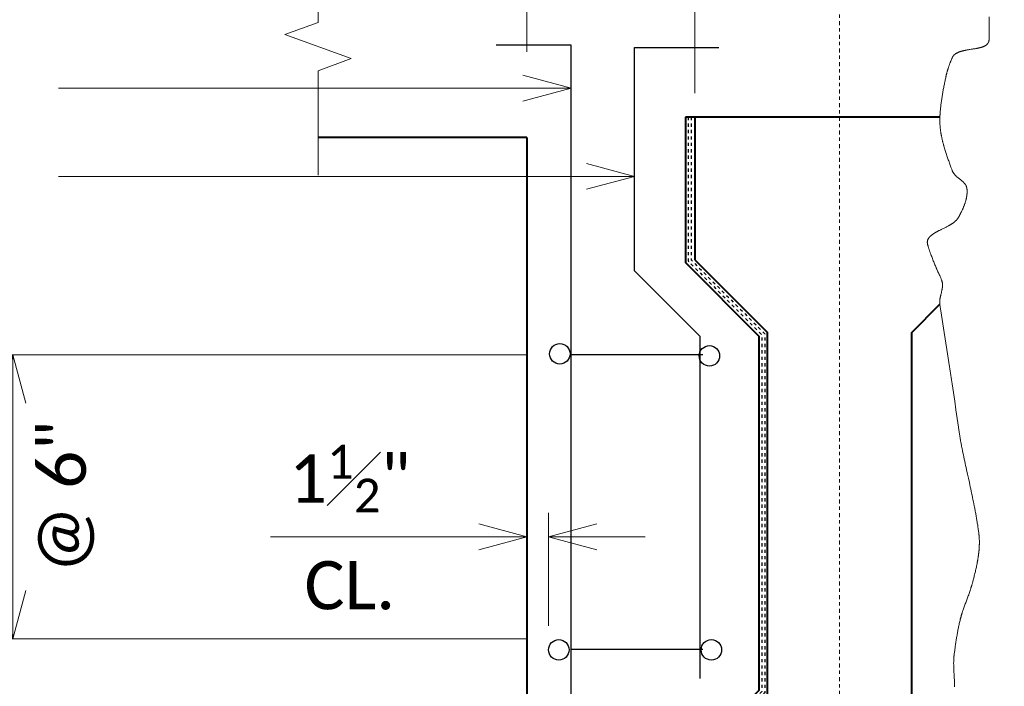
# Model space of a CAD drawing. Extents: x 0 to 956, y 0 to 252.
# Tile 13 of 17: x 252 to 282, y 202 to 223. Entities that reach past the tile are written whole.
import ezdxf
from ezdxf import colors
from ezdxf.entities.mleader import LeaderData, LeaderLine
from ezdxf.math import Vec2, Vec3

# ---------------------------------------------------------------- set-up
doc = ezdxf.new("R2010")
doc.units = 0
doc.header["$MEASUREMENT"] = 0
doc.linetypes.add('Wisdot2', pattern=[0.125, 0.0625, -0.0625])
doc.linetypes.add('Wisdot4', pattern=[0.28125, 0.125, -0.0625, 0.03125, -0.0625])
for name, color, linetype, lineweight in [('B_ANNO_BREAK', 7, 'Continuous', 18), ('B_ANNO_DIM', 7, 'Continuous', 18), ('B_ANNO_TEXT', 7, 'Continuous', 18), ('B_CNTR', 1, 'Wisdot4', 18), ('B_CONC_DECK', 1, 'Continuous', 40), ('B_CONC_GIRD', 50, 'Continuous', 40), ('B_DETAIL_HIDDEN', 7, 'Wisdot2', 25), ('B_REBAR', 5, 'Continuous', 25)]:
    doc.layers.add(name, color=color, linetype=linetype, lineweight=lineweight)
doc.styles.add('Annotative', font='calibri.ttf', dxfattribs={"height": 0.0625})
doc.styles.get("Standard").update_dxf_attribs({"font": 'calibri.ttf'})
doc.dimstyles.new('Annotative', dxfattribs={"dimscale": 0, "dimtxt": 0.0625, "dimasz": 0.0625, "dimexe": 0.03125, "dimexo": 0.03125, "dimgap": 0.03125, "dimtad": 1, "dimdec": 3, "dimzin": 3, "dimdsep": 46, "dimlunit": 4, "dimtxsty": 'Annotative', "dimblk": 'OPEN30', "dimcen": 0.03125, "dimclrd": 256, "dimclre": 256, "dimclrt": 256, "dimaunit": 1, "dimadec": 0, "dimazin": 0, "dimtfac": 0.75, "dimtdec": 3, "dimtofl": 0, "dimtmove": 0, "dimatfit": 3, "dimldrblk": 'OPEN30', "dimfxl": 1, "dimtfill": 1, "dimfrac": 1, "dimtolj": 1, "dimtzin": 0, "dimlwd": -1, "dimlwe": -1, "dimarcsym": 0})

# ---------------------------------------------------------------- blocks, each defined once
blk = doc.blocks.new('_Open30')
at = {"color": 0, "linetype": 'ByBlock', "lineweight": -2}
for p, q in [((-1, 0.268), (0, 0)), ((0, 0), (-1, -0.268)), ((0, 0), (-1, 0))]:
    blk.add_line(p, q, dxfattribs=at)
blk = doc.blocks.new('*D217')
at = {"layer": 'B_ANNO_DIM', "transparency": 16777216}
for p, q in [((267.446, 221.847), (267.446, 234.199)), ((272.663, 220.56), (272.663, 234.199)), ((268.946, 233.449), (271.163, 233.449))]:
    blk.add_line(p, q, dxfattribs=at)
at = {"layer": 'Defpoints', "color": 0, "transparency": 16777216}
for p in [(272.663, 233.449), (267.446, 221.097), (272.663, 219.81)]:
    blk.add_point(p, dxfattribs=at)
at = {"layer": 'B_ANNO_DIM', "transparency": 16777216, "xscale": 1.5, "yscale": 1.5, "zscale": 1.5, "rotation": 180}
blk.add_blockref('_Open30', (267.446, 233.449), dxfattribs=at)
at = {"layer": 'B_ANNO_DIM', "transparency": 16777216, "xscale": 1.5, "yscale": 1.5, "zscale": 1.5}
blk.add_blockref('_Open30', (272.663, 233.449), dxfattribs=at)
at = {"layer": 'B_ANNO_DIM', "transparency": 16777216, "insert": (270.054, 234.953), "char_height": 1.5, "attachment_point": 5, "style": 'Annotative', "bg_fill": 3, "box_fill_scale": 1.25, "bg_fill_color": 256, "bg_fill_true_color": 13158600, "bg_fill_transparency": 0}
blk.add_mtext('\\A1;7"', dxfattribs=at)
blk = doc.blocks.new('*D213')
at = {"layer": 'B_ANNO_DIM', "transparency": 16777216}
for p, q in [((268.116, 203.993), (268.116, 207.512)), ((265.946, 206.762), (259.47, 206.762)), ((269.616, 206.762), (271.116, 206.762))]:
    blk.add_line(p, q, dxfattribs=at)
at = {"layer": 'Defpoints', "color": 0, "transparency": 16777216}
for p in [(267.446, 206.762), (268.116, 206.762), (268.116, 203.243)]:
    blk.add_point(p, dxfattribs=at)
at = {"layer": 'B_ANNO_DIM', "transparency": 16777216, "xscale": 1.5, "yscale": 1.5, "zscale": 1.5}
blk.add_blockref('_Open30', (267.446, 206.762), dxfattribs=at)
at = {"layer": 'B_ANNO_DIM', "transparency": 16777216, "xscale": 1.5, "yscale": 1.5, "zscale": 1.5, "rotation": 180}
blk.add_blockref('_Open30', (268.116, 206.762), dxfattribs=at)
at = {"layer": 'B_ANNO_DIM', "transparency": 16777216, "insert": (261.938, 208.569), "char_height": 1.5, "width": 3.51708, "attachment_point": 5, "style": 'Annotative', "bg_fill": 3, "box_fill_scale": 1.25, "bg_fill_color": 256, "bg_fill_true_color": 13158600, "bg_fill_transparency": 0}
blk.add_mtext('\\A1;1{\\H0.7x;\\S1#2;}"', dxfattribs=at)
at = {"layer": 'B_ANNO_DIM', "transparency": 16777216, "insert": (261.938, 205.247), "char_height": 1.5, "width": 3.51708, "attachment_point": 5, "style": 'Annotative', "bg_fill": 3, "box_fill_scale": 1.25, "bg_fill_color": 256, "bg_fill_true_color": 13158600, "bg_fill_transparency": 0}
blk.add_mtext('\\A1;CL.', dxfattribs=at)
blk = doc.blocks.new('*D214')
at = {"layer": 'B_ANNO_DIM', "transparency": 16777216}
for p, q in [((236.261, 212.419), (267.458, 212.419)), ((251.458, 210.919), (251.458, 205.09)), ((236.261, 203.59), (267.458, 203.59))]:
    blk.add_line(p, q, dxfattribs=at)
at = {"layer": 'Defpoints', "color": 0, "transparency": 16777216}
for p in [(235.511, 212.419), (235.511, 203.59), (251.458, 203.59)]:
    blk.add_point(p, dxfattribs=at)
at = {"layer": 'B_ANNO_DIM', "transparency": 16777216, "xscale": 1.5, "yscale": 1.5, "zscale": 1.5}
for p, rotation in [((251.458, 212.419), 90), ((251.458, 203.59), 270)]:
    blk.add_blockref('_Open30', p, dxfattribs=dict(at, rotation=rotation))
at = {"layer": 'B_ANNO_DIM', "transparency": 16777216, "insert": (253.113, 208.005), "char_height": 1.5, "attachment_point": 5, "rotation": 90, "style": 'Annotative', "bg_fill": 3, "box_fill_scale": 1.25, "bg_fill_color": 256, "bg_fill_true_color": 13158600, "bg_fill_transparency": 0}
blk.add_mtext('\\A1;@ 6"', dxfattribs=at)
at = {"layer": 'B_ANNO_DIM', "transparency": 16777216, "insert": (249.94, 208.005), "char_height": 1.5, "attachment_point": 5, "rotation": 90, "style": 'Annotative', "bg_fill": 3, "box_fill_scale": 1.25, "bg_fill_color": 256, "bg_fill_true_color": 13158600, "bg_fill_transparency": 0}
blk.add_mtext('\\A1;3 SP.     ', dxfattribs=at)
blk = doc.blocks.new('*U212')
at = {"layer": 'B_ANNO_BREAK', "flags": 128}
blk.add_lwpolyline([(260.949, 218.0035), (260.949, 221.2558), (261.9793, 221.6308), (259.9187, 222.3808), (260.949, 222.7558), (260.949, 226.0201)], dxfattribs=at)
at = {"layer": 'B_ANNO_BREAK'}
blk.add_lwpolyline([(281.8124, 222.934), (281.8127, 222.6637), (281.8128, 222.5286), (281.8128, 222.3935), (281.8128, 222.3259), (281.8126, 222.2584), (281.8126, 222.2415), (281.8126, 222.233), (281.8125, 222.2246), (281.8124, 222.2205), (281.8122, 222.2164), (281.812, 222.2123), (281.8117, 222.2083), (281.8113, 222.2043), (281.8109, 222.2003), (281.8104, 222.1965), (281.8098, 222.1926), (281.8092, 222.1888), (281.8086, 222.185), (281.8078, 222.1813), (281.8071, 222.1776), (281.8062, 222.1739), (281.8053, 222.1703), (281.8044, 222.1668), (281.8034, 222.1632), (281.8023, 222.1597), (281.8012, 222.1563), (281.8, 222.1529), (281.7988, 222.1495), (281.7975, 222.1461), (281.7961, 222.1428), (281.7947, 222.1396), (281.7933, 222.1363), (281.7918, 222.1331), (281.7902, 222.13), (281.7886, 222.1269), (281.7869, 222.1238), (281.7852, 222.1207), (281.7834, 222.1177), (281.7816, 222.1147), (281.7797, 222.1118), (281.7778, 222.1089), (281.7758, 222.106), (281.7738, 222.1032), (281.7717, 222.1004), (281.7696, 222.0976), (281.7675, 222.0949), (281.7652, 222.0922), (281.763, 222.0895), (281.7583, 222.0842), (281.7534, 222.0791), (281.7484, 222.0741), (281.7432, 222.0692), (281.7378, 222.0645), (281.7322, 222.0598), (281.7264, 222.0553), (281.7205, 222.0509), (281.7144, 222.0466), (281.7082, 222.0424), (281.7017, 222.0383), (281.6952, 222.0343), (281.6885, 222.0304), (281.6816, 222.0266), (281.6746, 222.023), (281.6674, 222.0194), (281.6601, 222.0159), (281.6527, 222.0125), (281.6451, 222.0091), (281.6374, 222.0059), (281.6295, 222.0028), (281.6216, 221.9997), (281.6135, 221.9967), (281.6052, 221.9938), (281.5969, 221.991), (281.5885, 221.9882), (281.5799, 221.9855), (281.5713, 221.9829), (281.5625, 221.9804), (281.5536, 221.9779), (281.5446, 221.9754), (281.5356, 221.9731), (281.5264, 221.9708), (281.5172, 221.9685), (281.5078, 221.9663), (281.4984, 221.9641), (281.4889, 221.962), (281.4793, 221.96), (281.4697, 221.9579), (281.4599, 221.956), (281.4501, 221.954), (281.4403, 221.9521), (281.4303, 221.9503), (281.4204, 221.9484), (281.4103, 221.9466), (281.4002, 221.9449), (281.3799, 221.9414), (281.3593, 221.938), (281.3387, 221.9347), (281.3179, 221.9314), (281.2969, 221.9281), (281.276, 221.9249), (281.2549, 221.9217), (281.2127, 221.9151), (281.1916, 221.9118), (281.1706, 221.9083), (281.1496, 221.9048), (281.1287, 221.9012), (281.108, 221.8974), (281.0873, 221.8935), (281.0771, 221.8914), (281.0668, 221.8894), (281.0567, 221.8873), (281.0465, 221.8851), (281.0365, 221.8829), (281.0265, 221.8806), (281.0165, 221.8783), (281.0066, 221.8759), (280.9968, 221.8735), (280.987, 221.871), (280.9773, 221.8684), (280.9677, 221.8658), (280.9581, 221.8631), (280.9487, 221.8603), (280.9393, 221.8575), (280.93, 221.8546), (280.9208, 221.8516), (280.9117, 221.8485), (280.9027, 221.8453), (280.8937, 221.8421), (280.8849, 221.8388), (280.8762, 221.8354), (280.8676, 221.8319), (280.8591, 221.8283), (280.8507, 221.8246), (280.8424, 221.8208), (280.8343, 221.8169), (280.8262, 221.8129), (280.8183, 221.8088), (280.8106, 221.8046), (280.8029, 221.8003), (280.7954, 221.7958), (280.788, 221.7913), (280.7808, 221.7866), (280.7737, 221.7819), (280.7667, 221.777), (280.7599, 221.7719), (280.7533, 221.7668), (280.7468, 221.7615), (280.7405, 221.7561), (280.7343, 221.7506), (280.7283, 221.7449), (280.7225, 221.7391), (280.7168, 221.7332), (280.7113, 221.7271), (280.706, 221.7209), (280.7034, 221.7177), (280.7008, 221.7145), (280.6983, 221.7113), (280.6959, 221.708), (280.6935, 221.7047), (280.6911, 221.7014), (280.6888, 221.698), (280.6865, 221.6946), (280.6843, 221.6911), (280.6821, 221.6876), (280.68, 221.684), (280.678, 221.6805), (280.6759, 221.6768), (280.674, 221.6732), (280.672, 221.6695), (280.6702, 221.6657), (280.6683, 221.662), (280.6666, 221.6581), (280.6631, 221.6504), (280.6563, 221.6349), (280.6496, 221.6194), (280.6429, 221.6039), (280.6363, 221.5884), (280.6298, 221.5728), (280.6234, 221.5572), (280.617, 221.5415), (280.6108, 221.5258), (280.6046, 221.5101), (280.5985, 221.4944), (280.5925, 221.4786), (280.5866, 221.4628), (280.5808, 221.447), (280.575, 221.4311), (280.5693, 221.4152), (280.5638, 221.3993), (280.5583, 221.3833), (280.5529, 221.3673), (280.5476, 221.3513), (280.5424, 221.3352), (280.5373, 221.3191), (280.5323, 221.303), (280.5274, 221.2868), (280.5225, 221.2706), (280.5178, 221.2543), (280.5132, 221.238), (280.5087, 221.2217), (280.5042, 221.2053), (280.4999, 221.1889), (280.4957, 221.1725), (280.4915, 221.156), (280.4875, 221.1395), (280.4836, 221.1229), (280.4798, 221.1063), (280.4761, 221.0896), (280.4724, 221.073), (280.4653, 221.0396), (280.4581, 221.0062), (280.4511, 220.9728), (280.4441, 220.9394), (280.4371, 220.906), (280.4303, 220.8726), (280.4235, 220.8392), (280.4168, 220.8058), (280.4102, 220.7724), (280.4038, 220.7389), (280.3974, 220.7055), (280.3911, 220.6721), (280.3849, 220.6386), (280.3789, 220.6052), (280.373, 220.5718), (280.3672, 220.5383), (280.3616, 220.5049), (280.356, 220.4714), (280.3507, 220.438), (280.3455, 220.4046), (280.3404, 220.3711), (280.3355, 220.3377), (280.3308, 220.3043), (280.3263, 220.2708), (280.3219, 220.2374), (280.3177, 220.204), (280.3137, 220.1706), (280.3099, 220.1372), (280.3063, 220.1038), (280.3029, 220.0704), (280.2997, 220.037), (280.2968, 220.0036), (280.294, 219.9702), (280.2915, 219.9368), (280.2903, 219.9202), (280.2892, 219.9035), (280.2881, 219.8868), (280.2871, 219.8701), (280.2862, 219.8535), (280.2853, 219.8368), (280.2845, 219.8201), (280.2838, 219.8034), (280.2831, 219.7868), (280.2827, 219.7701), (280.2823, 219.7535), (280.2821, 219.7368), (280.282, 219.7202), (280.282, 219.7035), (280.2822, 219.6869), (280.2825, 219.6702), (280.2829, 219.6536), (280.2835, 219.637), (280.2842, 219.6203), (280.285, 219.6037), (280.2859, 219.5871), (280.2869, 219.5705), (280.2881, 219.5539), (280.2893, 219.5373), (280.2907, 219.5207), (280.2922, 219.5041), (280.2938, 219.4875), (280.2955, 219.4709), (280.2974, 219.4543), (280.2993, 219.4377), (280.3013, 219.4211), (280.3035, 219.4045), (280.3057, 219.388), (280.3081, 219.3714), (280.3105, 219.3548), (280.3131, 219.3383), (280.3157, 219.3217), (280.3185, 219.3051), (280.3213, 219.2886), (280.3242, 219.2721), (280.3273, 219.2555), (280.3304, 219.239), (280.3336, 219.2224), (280.3369, 219.2059), (280.3402, 219.1894), (280.3437, 219.1729), (280.3472, 219.1564), (280.3509, 219.1398), (280.3546, 219.1233), (280.3584, 219.1068), (280.3622, 219.0903), (280.3662, 219.0738), (280.3702, 219.0573), (280.3743, 219.0409), (280.3784, 219.0244), (280.3826, 219.0079), (280.3869, 218.9914), (280.3913, 218.975), (280.3957, 218.9585), (280.4002, 218.942), (280.4048, 218.9256), (280.4094, 218.9091), (280.4141, 218.8927), (280.4188, 218.8762), (280.4285, 218.8434), (280.4383, 218.8105), (280.4484, 218.7777), (280.4587, 218.7449), (280.4691, 218.7121), (280.4798, 218.6793), (280.4905, 218.6465), (280.5015, 218.6138), (280.5126, 218.5811), (280.5238, 218.5484), (280.5351, 218.5157), (280.5465, 218.483), (280.558, 218.4504), (280.5696, 218.4178), (280.5813, 218.3852), (280.6048, 218.32), (280.6284, 218.2549), (280.6521, 218.19), (280.6639, 218.1575), (280.6669, 218.1494), (280.6685, 218.1454), (280.6701, 218.1414), (280.6717, 218.1374), (280.6734, 218.1335), (280.677, 218.1257), (280.6807, 218.1179), (280.6847, 218.1103), (280.6889, 218.1028), (280.6932, 218.0954), (280.6977, 218.088), (280.7024, 218.0808), (280.7072, 218.0736), (280.7122, 218.0665), (280.7174, 218.0595), (280.7227, 218.0526), (280.7282, 218.0457), (280.7337, 218.0389), (280.7395, 218.0322), (280.7453, 218.0256), (280.7513, 218.019), (280.7573, 218.0125), (280.7635, 218.006), (280.7698, 217.9996), (280.7762, 217.9933), (280.7827, 217.987), (280.7892, 217.9807), (280.7959, 217.9746), (280.8026, 217.9684), (280.8094, 217.9623), (280.8162, 217.9563), (280.8231, 217.9503), (280.837, 217.9383), (280.8511, 217.9266), (280.8653, 217.9149), (280.8796, 217.9033), (280.8938, 217.8918), (280.9081, 217.8804), (280.9222, 217.869), (280.9362, 217.8576), (280.9501, 217.8462), (280.9569, 217.8405), (280.9637, 217.8348), (280.9704, 217.8291), (280.9771, 217.8234), (280.9837, 217.8176), (280.9902, 217.8119), (280.9965, 217.8061), (281.0029, 217.8003), (281.0091, 217.7945), (281.0151, 217.7887), (281.0211, 217.7828), (281.027, 217.7769), (281.0327, 217.7709), (281.0383, 217.765), (281.0438, 217.759), (281.0491, 217.7529), (281.0543, 217.7468), (281.0593, 217.7407), (281.0642, 217.7345), (281.0689, 217.7283), (281.0735, 217.722), (281.0778, 217.7157), (281.082, 217.7093), (281.086, 217.7028), (281.0898, 217.6963), (281.0934, 217.6898), (281.0967, 217.6831), (281.0999, 217.6764), (281.1014, 217.673), (281.1029, 217.6696), (281.1043, 217.6662), (281.1056, 217.6628), (281.1069, 217.6593), (281.1081, 217.6559), (281.1093, 217.6524), (281.1104, 217.6489), (281.1114, 217.6453), (281.1124, 217.6418), (281.1143, 217.6346), (281.1161, 217.6274), (281.1177, 217.6202), (281.1193, 217.6129), (281.1208, 217.6055), (281.1221, 217.5981), (281.1234, 217.5907), (281.1245, 217.5832), (281.1256, 217.5756), (281.1265, 217.568), (281.1274, 217.5604), (281.1281, 217.5527), (281.1288, 217.545), (281.1293, 217.5372), (281.1298, 217.5294), (281.1302, 217.5215), (281.1305, 217.5136), (281.1307, 217.5057), (281.1308, 217.4977), (281.1308, 217.4897), (281.1307, 217.4817), (281.1305, 217.4736), (281.1303, 217.4655), (281.1299, 217.4573), (281.1295, 217.4492), (281.129, 217.441), (281.1284, 217.4327), (281.1277, 217.4244), (281.1269, 217.4161), (281.1261, 217.4078), (281.1252, 217.3995), (281.1242, 217.3911), (281.1231, 217.3827), (281.122, 217.3743), (281.1208, 217.3658), (281.1195, 217.3573), (281.1181, 217.3488), (281.1166, 217.3403), (281.1151, 217.3318), (281.1135, 217.3233), (281.1119, 217.3147), (281.1102, 217.3061), (281.1084, 217.2975), (281.1065, 217.2889), (281.1046, 217.2803), (281.1026, 217.2717), (281.1005, 217.263), (281.0984, 217.2544), (281.0963, 217.2457), (281.094, 217.237), (281.0917, 217.2283), (281.0894, 217.2197), (281.0869, 217.211), (281.082, 217.1936), (281.0767, 217.1762), (281.0713, 217.1587), (281.0657, 217.1413), (281.0598, 217.1239), (281.0538, 217.1066), (281.0476, 217.0892), (281.0413, 217.0719), (281.0347, 217.0547), (281.028, 217.0374), (281.0212, 217.0203), (281.0142, 217.0032), (281.0071, 216.9862), (280.9998, 216.9692), (280.9925, 216.9524), (280.985, 216.9356), (280.9774, 216.919), (280.9697, 216.9025), (280.962, 216.886), (280.9541, 216.8698), (280.9462, 216.8536), (280.9383, 216.8376), (280.9302, 216.8217), (280.9221, 216.806), (280.914, 216.7905), (280.9059, 216.7751), (280.8977, 216.76), (280.8895, 216.745), (280.8813, 216.7302), (280.8731, 216.7156), (280.8649, 216.7012), (280.8567, 216.687), (280.8525, 216.68), (280.8481, 216.6731), (280.8436, 216.6663), (280.8389, 216.6595), (280.834, 216.6527), (280.829, 216.6461), (280.8238, 216.6395), (280.8185, 216.633), (280.813, 216.6265), (280.8074, 216.6201), (280.8017, 216.6138), (280.7957, 216.6075), (280.7897, 216.6013), (280.7835, 216.5951), (280.7772, 216.589), (280.7708, 216.5829), (280.7642, 216.5769), (280.7575, 216.571), (280.7507, 216.5651), (280.7437, 216.5592), (280.7367, 216.5534), (280.7295, 216.5477), (280.7222, 216.542), (280.7149, 216.5363), (280.7074, 216.5307), (280.6998, 216.5251), (280.6921, 216.5196), (280.6843, 216.5141), (280.6765, 216.5087), (280.6685, 216.5033), (280.6604, 216.4979), (280.6523, 216.4926), (280.6441, 216.4874), (280.6358, 216.4821), (280.6274, 216.4769), (280.619, 216.4717), (280.6105, 216.4666), (280.6019, 216.4615), (280.5932, 216.4564), (280.5845, 216.4514), (280.5757, 216.4464), (280.5669, 216.4414), (280.5491, 216.4315), (280.5311, 216.4218), (280.513, 216.4121), (280.4947, 216.4025), (280.4763, 216.393), (280.4577, 216.3835), (280.4391, 216.3742), (280.4205, 216.3648), (280.3832, 216.3463), (280.3459, 216.3279), (280.3273, 216.3188), (280.3088, 216.3096), (280.2905, 216.3005), (280.2722, 216.2913), (280.2542, 216.2821), (280.2363, 216.2729), (280.2186, 216.2636), (280.2098, 216.259), (280.2011, 216.2544), (280.1924, 216.2497), (280.1838, 216.245), (280.1753, 216.2403), (280.1669, 216.2356), (280.1585, 216.2309), (280.1502, 216.2262), (280.142, 216.2214), (280.1338, 216.2166), (280.1258, 216.2118), (280.1178, 216.207), (280.1099, 216.2022), (280.1021, 216.1973), (280.0945, 216.1924), (280.0869, 216.1875), (280.0794, 216.1826), (280.072, 216.1776), (280.0647, 216.1726), (280.0575, 216.1676), (280.0505, 216.1625), (280.0435, 216.1575), (280.0367, 216.1523), (280.03, 216.1472), (280.0234, 216.142), (280.017, 216.1368), (280.0107, 216.1315), (280.0045, 216.1262), (279.9984, 216.1209), (279.9925, 216.1155), (279.9867, 216.1101), (279.9811, 216.1047), (279.9756, 216.0992), (279.9703, 216.0936), (279.9651, 216.088), (279.9601, 216.0824), (279.9552, 216.0767), (279.9505, 216.071), (279.946, 216.0652), (279.9416, 216.0594), (279.9374, 216.0535), (279.9334, 216.0476), (279.9295, 216.0416), (279.9259, 216.0356), (279.9224, 216.0295), (279.9191, 216.0234), (279.9159, 216.0172), (279.913, 216.0109), (279.9103, 216.0046), (279.9077, 215.9982), (279.9054, 215.9918), (279.9032, 215.9853), (279.9013, 215.9787), (279.8996, 215.9721), (279.898, 215.9654), (279.8967, 215.9587), (279.8956, 215.9519), (279.8948, 215.945), (279.8944, 215.9415), (279.8941, 215.938), (279.8939, 215.9345), (279.8937, 215.931), (279.8935, 215.9275), (279.8935, 215.9239), (279.8935, 215.9203), (279.8935, 215.9167), (279.8936, 215.9131), (279.8938, 215.9095), (279.894, 215.9059), (279.8942, 215.9022), (279.8946, 215.8985), (279.895, 215.8948), (279.8954, 215.8911), (279.896, 215.8873), (279.8965, 215.8836), (279.8972, 215.8798), (279.8979, 215.876), (279.8986, 215.8722), (279.8995, 215.8683), (279.9004, 215.8645), (279.9023, 215.8567), (279.9064, 215.8411), (279.9106, 215.8255), (279.915, 215.8098), (279.9194, 215.7941), (279.924, 215.7784), (279.9287, 215.7626), (279.9335, 215.7468), (279.9384, 215.731), (279.9434, 215.7151), (279.9485, 215.6992), (279.9538, 215.6833), (279.9591, 215.6674), (279.9645, 215.6515), (279.9699, 215.6355), (279.9755, 215.6196), (279.9811, 215.6036), (279.9869, 215.5876), (279.9926, 215.5716), (279.9985, 215.5556), (280.0044, 215.5396), (280.0164, 215.5076), (280.0287, 215.4755), (280.0411, 215.4435), (280.0537, 215.4115), (280.0664, 215.3796), (280.0792, 215.3477), (280.0921, 215.3158), (280.105, 215.2841), (280.118, 215.2524), (280.1309, 215.2209), (280.1438, 215.1895), (280.1566, 215.1582), (280.1631, 215.1427), (280.1697, 215.1272), (280.1764, 215.1118), (280.1832, 215.0964), (280.1901, 215.0811), (280.197, 215.0658), (280.2112, 215.0353), (280.2254, 215.0049), (280.2398, 214.9744), (280.254, 214.944), (280.2611, 214.9287), (280.2682, 214.9134), (280.2751, 214.8981), (280.282, 214.8827), (280.2889, 214.8672), (280.2956, 214.8517), (280.3022, 214.8361), (280.3086, 214.8204), (280.315, 214.8047), (280.3212, 214.7888), (280.3272, 214.7728), (280.333, 214.7568), (280.3387, 214.7406), (280.3414, 214.7324), (280.3441, 214.7243), (280.3468, 214.7161), (280.3494, 214.7078), (280.3517, 214.6996), (280.3539, 214.6913), (280.3559, 214.6831), (280.3577, 214.6748), (280.3593, 214.6665), (280.3608, 214.6582), (280.362, 214.6499), (280.3631, 214.6416), (280.364, 214.6333), (280.3648, 214.625), (280.3654, 214.6167), (280.3659, 214.6083), (280.3662, 214.6), (280.3664, 214.5916), (280.3664, 214.5833), (280.3663, 214.5749), (280.366, 214.5665), (280.3657, 214.5581), (280.3652, 214.5497), (280.3646, 214.5414), (280.3639, 214.533), (280.3631, 214.5246), (280.3621, 214.5161), (280.3611, 214.5077), (280.36, 214.4993), (280.3588, 214.4909), (280.3575, 214.4825), (280.3561, 214.474), (280.3546, 214.4656), (280.3531, 214.4572), (280.3515, 214.4487), (280.3498, 214.4403), (280.3463, 214.4234), (280.3426, 214.4064), (280.3387, 214.3895), (280.3347, 214.3726), (280.3306, 214.3556), (280.3222, 214.3217), (280.3138, 214.2878), (280.3097, 214.2709), (280.3057, 214.2539), (280.3019, 214.237), (280.2982, 214.22), (280.2965, 214.2116), (280.2948, 214.2031), (280.2932, 214.1946), (280.2916, 214.1862), (280.2901, 214.1777), (280.2887, 214.1693), (280.2874, 214.1608), (280.2861, 214.1524), (280.2849, 214.1439), (280.2839, 214.1355), (280.2829, 214.127), (280.282, 214.1186), (280.2813, 214.1102), (280.2806, 214.1017), (280.2801, 214.0933), (280.2797, 214.0849), (280.2794, 214.0765), (280.2792, 214.0681), (280.2792, 214.0597), (280.2793, 214.0513), (280.2796, 214.0429), (280.28, 214.0345), (280.2805, 214.0262), (280.2812, 214.0178), (280.2821, 214.0094), (280.2831, 214.0011), (280.2843, 213.9927), (280.2855, 213.9844), (280.2955, 213.9176), (280.3056, 213.8508), (280.3158, 213.7841), (280.3362, 213.6505), (280.3569, 213.517), (280.3777, 213.3835), (280.3987, 213.25), (280.4198, 213.1165), (280.5045, 212.5825), (280.5255, 212.449), (280.5465, 212.3155), (280.5673, 212.182), (280.5879, 212.0484), (280.5981, 211.9816), (280.6083, 211.9148), (280.6184, 211.848), (280.6284, 211.7813), (280.6384, 211.7144), (280.6483, 211.6476), (280.6581, 211.5808), (280.6678, 211.514), (280.6871, 211.3803), (280.7062, 211.2466), (280.7253, 211.1128), (280.7444, 210.979), (280.7824, 210.7113), (280.8014, 210.5775), (280.8205, 210.4437), (280.8397, 210.31), (280.859, 210.1764), (280.8639, 210.143), (280.8689, 210.1096), (280.8741, 210.0762), (280.8793, 210.0429), (280.8846, 210.0095), (280.89, 209.9762), (280.8955, 209.9428), (280.9011, 209.9095), (280.9068, 209.8762), (280.9125, 209.8429), (280.9183, 209.8096), (280.9243, 209.7763), (280.9302, 209.743), (280.9363, 209.7097), (280.9424, 209.6765), (280.9487, 209.6432), (280.9549, 209.6099), (280.9613, 209.5767), (280.9677, 209.5435), (280.9741, 209.5102), (280.9872, 209.4438), (281.0005, 209.3774), (281.0141, 209.311), (281.0278, 209.2446), (281.0416, 209.1782), (281.0556, 209.1119), (281.0698, 209.0456), (281.0841, 208.9793), (281.0984, 208.913), (281.1129, 208.8468), (281.1419, 208.7143), (281.171, 208.5819), (281.2002, 208.4495), (281.2147, 208.3833), (281.2291, 208.3171), (281.2435, 208.2509), (281.2577, 208.1847), (281.2719, 208.1185), (281.2859, 208.0523), (281.2998, 207.9861), (281.3135, 207.9199), (281.327, 207.8537), (281.3403, 207.7875), (281.3535, 207.7213), (281.3599, 207.6882), (281.3663, 207.6551), (281.3727, 207.622), (281.379, 207.5889), (281.3852, 207.5557), (281.3913, 207.5226), (281.3974, 207.4895), (281.4034, 207.4563), (281.4093, 207.4232), (281.4151, 207.3901), (281.4209, 207.3569), (281.4266, 207.3238), (281.4322, 207.2906), (281.4377, 207.2575), (281.4431, 207.2243), (281.4484, 207.1911), (281.4537, 207.158), (281.4588, 207.1248), (281.4638, 207.0916), (281.4688, 207.0584), (281.4736, 207.0252), (281.4783, 206.992), (281.483, 206.9588), (281.4875, 206.9256), (281.4919, 206.8924), (281.494, 206.8758), (281.4961, 206.8591), (281.498, 206.8425), (281.4998, 206.8259), (281.5015, 206.8092), (281.503, 206.7926), (281.5044, 206.7759), (281.5057, 206.7592), (281.5069, 206.7425), (281.5079, 206.7258), (281.5088, 206.7091), (281.5096, 206.6924), (281.5102, 206.6757), (281.5108, 206.659), (281.5112, 206.6423), (281.5115, 206.6255), (281.5117, 206.6088), (281.5118, 206.592), (281.5117, 206.5753), (281.5116, 206.5585), (281.5113, 206.5418), (281.511, 206.525), (281.5105, 206.5082), (281.5099, 206.4914), (281.5092, 206.4746), (281.5085, 206.4578), (281.5076, 206.441), (281.5066, 206.4242), (281.5055, 206.4074), (281.5043, 206.3906), (281.5031, 206.3738), (281.5017, 206.357), (281.5003, 206.3402), (281.4987, 206.3234), (281.4971, 206.3065), (281.4954, 206.2897), (281.4936, 206.2729), (281.4917, 206.256), (281.4897, 206.2392), (281.4876, 206.2224), (281.4855, 206.2055), (281.4833, 206.1887), (281.481, 206.1719), (281.4786, 206.155), (281.4762, 206.1382), (281.4737, 206.1214), (281.4711, 206.1045), (281.4684, 206.0877), (281.4657, 206.0708), (281.4629, 206.054), (281.46, 206.0372), (281.4571, 206.0203), (281.4541, 206.0035), (281.4511, 205.9867), (281.448, 205.9698), (281.4448, 205.953), (281.4383, 205.9194), (281.4316, 205.8857), (281.4246, 205.8521), (281.4175, 205.8185), (281.4102, 205.7849), (281.4027, 205.7513), (281.3951, 205.7178), (281.3873, 205.6842), (281.3794, 205.6507), (281.3713, 205.6172), (281.3632, 205.5838), (281.3549, 205.5503), (281.3466, 205.5169), (281.3381, 205.4836), (281.3296, 205.4503), (281.3211, 205.417), (281.3125, 205.3837), (281.3038, 205.3505), (281.2995, 205.3339), (281.295, 205.3174), (281.2905, 205.3009), (281.2859, 205.2844), (281.2812, 205.268), (281.2764, 205.2516), (281.2715, 205.2353), (281.2666, 205.219), (281.2616, 205.2027), (281.2565, 205.1865), (281.2514, 205.1703), (281.2462, 205.1541), (281.2409, 205.138), (281.2356, 205.1219), (281.2302, 205.1058), (281.2248, 205.0898), (281.2138, 205.0577), (281.2026, 205.0258), (281.1913, 204.994), (281.1798, 204.9622), (281.1682, 204.9305), (281.1565, 204.8988), (281.1448, 204.8672), (281.1212, 204.8041), (281.0975, 204.741), (281.0857, 204.7095), (281.074, 204.6779), (281.0623, 204.6464), (281.0508, 204.6148), (281.0394, 204.5831), (281.0281, 204.5514), (281.017, 204.5197), (281.006, 204.4878), (281.0006, 204.4719), (280.9953, 204.4559), (280.99, 204.44), (280.9848, 204.4239), (280.9797, 204.4079), (280.9746, 204.3919), (280.9695, 204.3758), (280.9646, 204.3596), (280.9597, 204.3435), (280.9549, 204.3273), (280.9502, 204.3111), (280.9456, 204.2949), (280.941, 204.2786), (280.9365, 204.2623), (280.9321, 204.2459), (280.9279, 204.2295), (280.9237, 204.2131), (280.9196, 204.1967), (280.9115, 204.1637), (280.9037, 204.1307), (280.896, 204.0977), (280.8885, 204.0646), (280.8812, 204.0315), (280.8741, 203.9984), (280.8671, 203.9653), (280.8602, 203.9321), (280.8536, 203.899), (280.847, 203.8658), (280.8407, 203.8325), (280.8344, 203.7993), (280.8283, 203.7661), (280.8223, 203.7328), (280.8165, 203.6995), (280.8107, 203.6662), (280.8051, 203.6329), (280.7996, 203.5996), (280.7942, 203.5662), (280.7889, 203.5329), (280.7837, 203.4995), (280.7786, 203.4661), (280.7735, 203.4327), (280.7686, 203.3994), (280.7637, 203.366), (280.7589, 203.3326), (280.7542, 203.2992), (280.7495, 203.2658), (280.7449, 203.2324), (280.7358, 203.1656), (280.7313, 203.1322), (280.7291, 203.1155), (280.727, 203.0987), (280.7251, 203.082), (280.7233, 203.0653), (280.7217, 203.0485), (280.7202, 203.0317), (280.7189, 203.0149), (280.7177, 202.9981), (280.7166, 202.9813), (280.7157, 202.9645), (280.7149, 202.9476), (280.7142, 202.9307), (280.7136, 202.9139), (280.7132, 202.897), (280.7129, 202.8801), (280.7126, 202.8632), (280.7125, 202.8462), (280.7125, 202.8293), (280.7125, 202.8124), (280.7127, 202.7954), (280.7129, 202.7785), (280.7132, 202.7615), (280.7136, 202.7445), (280.714, 202.7276), (280.7145, 202.7106), (280.7151, 202.6936), (280.7164, 202.6596), (280.7179, 202.6256), (280.7196, 202.5916), (280.7213, 202.5576), (280.7251, 202.4896), (280.7289, 202.4216), (280.7307, 202.3876), (280.7324, 202.3536), (280.734, 202.3197), (280.7355, 202.2858), (280.7367, 202.2519), (280.7372, 202.235), (280.7377, 202.2181), (280.7381, 202.2012), (280.7384, 202.1843), (280.7387, 202.1675), (280.7389, 202.1506), (280.739, 202.1337), (280.739, 202.1169), (280.7389, 202.1001)], dxfattribs=at)
at = {"layer": 'B_CNTR'}
blk.add_line((277.1595, 190.7999), (277.1595, 238.7978), dxfattribs=at)
at = {"layer": 'B_CONC_DECK'}
for q in [(260.949, 219.1762), (267.4463, 192.8684)]:
    blk.add_line((267.4463, 219.1762), q, dxfattribs=at)
at = {"layer": 'B_CONC_DECK', "flags": 128}
blk.add_lwpolyline([(272.37, 219.8152), (272.37, 215.2969), (274.6583, 213.0044), (274.6583, 201.9847), (270.081, 197.4074), (270.081, 193.3612)], dxfattribs=at)
at = {"layer": 'B_CONC_GIRD'}
for p, q in [((280.284, 219.8099), (272.37, 219.8099)), ((272.6625, 219.8099), (272.6625, 215.3782)), ((272.6625, 215.3782), (274.9155, 213.1214)), ((279.4095, 213.1199), (280.284, 213.9944)), ((274.9155, 213.1214), (274.9155, 201.8714)), ((279.4095, 201.8692), (279.4095, 213.1199))]:
    blk.add_line(p, q, dxfattribs=at)
at = {"layer": 'B_DETAIL_HIDDEN', "flags": 128}
for points in [[(272.46, 219.8152), (272.46, 215.3341), (274.7483, 213.0417), (274.7483, 201.9474), (270.171, 197.3701), (270.171, 193.3612)], [(272.55, 219.8152), (272.55, 215.3713), (274.8383, 213.0789), (274.8383, 201.9101), (270.261, 197.3329), (270.261, 193.3612)]]:
    blk.add_lwpolyline(points, dxfattribs=at)
at = {"layer": 'B_REBAR'}
for p, q in [((268.8173, 222.0457), (266.493, 222.0457)), ((268.8173, 195.7525), (268.8173, 222.0457)), ((270.792, 215.0317), (270.792, 221.9744)), ((270.792, 221.9744), (273.4065, 221.9744)), ((272.8305, 212.9924), (270.792, 215.0309)), ((272.8305, 202.3544), (272.8313, 212.9924)), ((268.8173, 212.4273), (272.9123, 212.4273)), ((268.8173, 203.2717), (272.9123, 203.2717))]:
    blk.add_line(p, q, dxfattribs=at)
for centre in [(268.4674, 212.4524), (273.1182, 212.3887), (268.4344, 203.2454), (273.1797, 203.2454)]:
    blk.add_circle(centre, 0.3185, dxfattribs=at)
at = {"layer": 'B_ANNO_TEXT', "style": 'Annotative'}
for tag, p in [('BN2', (248.5041, 219.9396)), ('BN3', (248.4941, 217.4338))]:
    blk.add_attdef(tag, p, '', height=1.5, dxfattribs=at)
at = {"layer": 'B_ANNO_DIM'}
ml = blk.add_multileader_mtext('Standard', dxfattribs=at)
ml.set_content('END OF GIRDERS', color=256, style='Annotative')
ml.set_leader_properties(color=256, linetype='ByLayer', lineweight=-1)
ml.set_arrow_properties(name='OPEN30')
ml.build(insert=Vec2(0, 0))
ml.multileader.update_dxf_attribs({"dogleg_length": 0.0625, "arrow_head_size": 1.5, "scale": 24})
ctx = ml.context
ctx.base_point, ctx.scale, ctx.char_height, ctx.arrow_head_size, ctx.landing_gap_size, ctx.plane_origin = Vec3(240.8436, 227.8859), 24, 1.5, 1.5, 0.75, Vec3(231.7997, 223.0502)
notes = []
notes.append((ctx, [(0, (1, 1, 0), (239.3436, 227.8859), (1, 0), 1.5, [(1, [(233.2275, 227.8859), (239.3436, 227.8859), (230.9775, 227.8859)], 0, [])])]))
ctx.mtext.insert, ctx.mtext.flow_direction = Vec3(241.5936, 228.6468), 5
ml = blk.add_multileader_mtext('Standard', dxfattribs=at)
ml.set_content('', color=256)
ml.set_leader_properties(color=256, linetype='ByLayer', lineweight=-1)
ml.set_arrow_properties(name='OPEN30')
ml.build(insert=Vec2(0, 0))
ml.multileader.update_dxf_attribs({"dogleg_length": 0.0625, "arrow_head_size": 1.5, "scale": 24})
ctx = ml.context
ctx.base_point, ctx.scale, ctx.char_height, ctx.arrow_head_size, ctx.landing_gap_size, ctx.plane_origin = Vec3(251.3843, 217.9713), 24, 1.5, 1.5, 0.75, Vec3(268.8173, 217.9713)
notes.append((ctx, [(0, (1, 1, 0), (254.3843, 217.9713), (-1, 0), 1.5, [(0, [(270.792, 217.9713)], 0, [])])]))
ctx.mtext.insert, ctx.mtext.flow_direction = Vec3(252.1343, 218.7213), 5
for ctx, leaders in notes:
    for number, flags, end, landing, length, lines in leaders:
        leader = LeaderData()
        leader.index, (leader.has_last_leader_line, leader.has_dogleg_vector, leader.attachment_direction) = number, flags
        leader.last_leader_point, leader.dogleg_vector, leader.dogleg_length = Vec3(end), Vec3(landing), length
        for number, points, colour, breaks in lines:
            line = LeaderLine()
            line.index, line.vertices, line.color, line.breaks = number, Vec3.list(points), colors.encode_raw_color(colour), breaks
            leader.lines.append(line)
        ctx.leaders.append(leader)
dim = blk.add_linear_dim(base=(272.6625, 233.4494), p1=(267.4463, 221.0971), p2=(272.6625, 219.8099), text='7"', dimstyle='Annotative', dxfattribs=at)
dim.commit()
dim.dimension.update_dxf_attribs({"geometry": '*D217', "text_midpoint": (270.0544, 234.9529)})
dim = blk.add_linear_dim(base=(268.1159, 206.7623), p1=(267.4463, 206.7623), p2=(268.1159, 203.2431), text='1{\\H0.7x;\\S1#2;}"\\XCL.', dimstyle='Annotative', dxfattribs=at)
dim.commit()
dim.dimension.update_dxf_attribs({"geometry": '*D213', "text_midpoint": (261.9378, 206.7623), "dimtype": 160})
dim = blk.add_linear_dim(base=(251.4583, 203.5902), p1=(235.5111, 212.4194), p2=(235.5111, 203.5902), angle=90, text='3 SP.     \\X@ 6"', dimstyle='Annotative', override={"dimexe": 0.666667}, dxfattribs=at)
dim.commit()
dim.dimension.update_dxf_attribs({"geometry": '*D214', "text_midpoint": (251.4583, 208.0048), "dimtype": 160})
ml = blk.add_multileader_mtext('Standard', dxfattribs=at)
ml.set_content('', color=256)
ml.set_leader_properties(color=256, linetype='ByLayer', lineweight=-1)
ml.set_arrow_properties(name='OPEN30')
ml.build(insert=Vec2(0, 0))
ml.multileader.update_dxf_attribs({"dogleg_length": 0.0625, "arrow_head_size": 1.5, "scale": 24})
ctx = ml.context
ctx.base_point, ctx.scale, ctx.char_height, ctx.arrow_head_size, ctx.landing_gap_size, ctx.plane_origin = Vec3(251.3843, 220.7156), 24, 1.5, 1.5, 0.75, Vec3(268.8173, 220.7156)
notes = []
notes.append((ctx, [(0, (1, 1, 0), (254.3843, 220.7156), (-1, 0), 1.5, [(0, [(268.8173, 220.7156)], 0, [])])]))
ctx.mtext.insert, ctx.mtext.flow_direction = Vec3(252.1343, 221.4656), 5
for ctx, leaders in notes:
    for number, flags, end, landing, length, lines in leaders:
        leader = LeaderData()
        leader.index, (leader.has_last_leader_line, leader.has_dogleg_vector, leader.attachment_direction) = number, flags
        leader.last_leader_point, leader.dogleg_vector, leader.dogleg_length = Vec3(end), Vec3(landing), length
        for number, points, colour, breaks in lines:
            line = LeaderLine()
            line.index, line.vertices, line.color, line.breaks = number, Vec3.list(points), colors.encode_raw_color(colour), breaks
            leader.lines.append(line)
        ctx.leaders.append(leader)
at = {"layer": 'B_ANNO_TEXT', "style": 'Annotative'}
blk.add_attdef('BN4', (248.3944, 207.5772), '', height=1.5, rotation=90, dxfattribs=at)

msp = doc.modelspace()

# ---------------------------------------------------------------- block references
msp.add_blockref('*U212', (0, 0))

doc.saveas('drawing.dxf')
